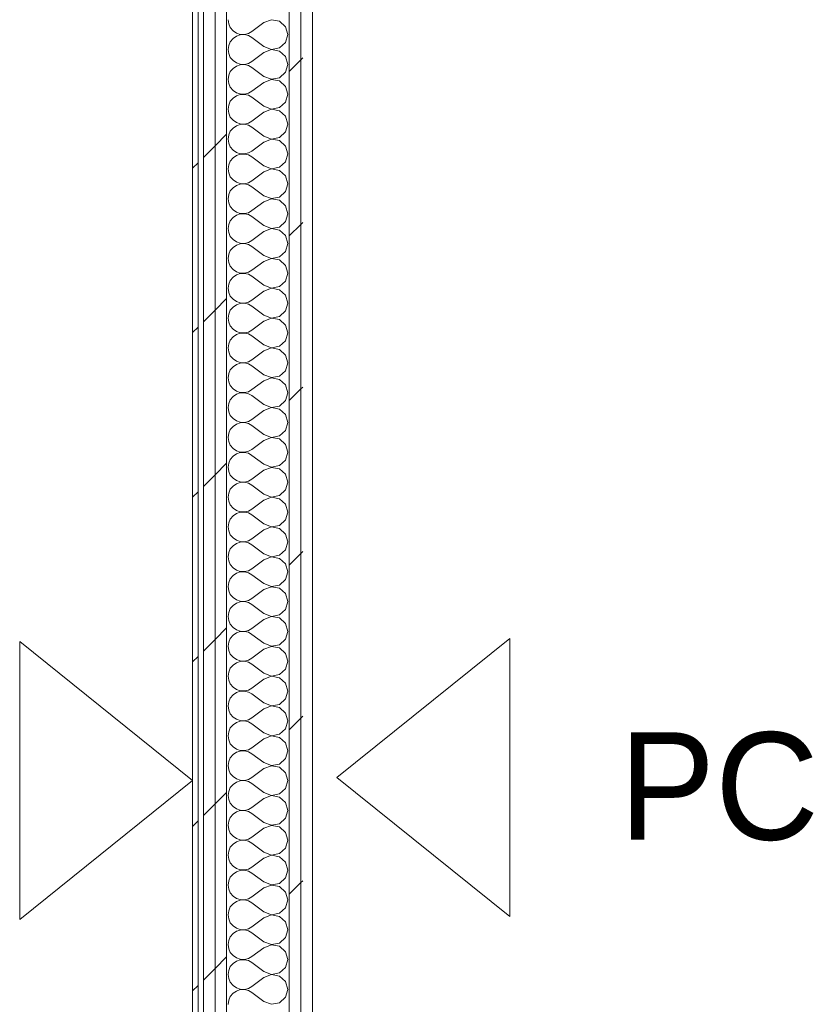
# Model space of a CAD drawing. Header units: millimetres. Extents: x -40968 to 77376, y -17881 to 4746.
# Tile 239 of 256: x -7348 to -6476, y 0 to 1100. Entities that reach past the tile are written whole.
import ezdxf

# ---------------------------------------------------------------- set-up
doc = ezdxf.new("R2010")
doc.units = ezdxf.units.MM
doc.header["$MEASUREMENT"] = 0
doc.linetypes.add('Wipeout_Contour', pattern=[1000, 0, -1000])
doc.layers.add('Nuevo_01_2D_Acabats_Pluma_Nº__20', color=1, linetype='Continuous', lineweight=5)
doc.layers.add('Nuevo_08_E_Envans secs_Pluma_Nº__1', color=7, linetype='Continuous', lineweight=5)
doc.layers.add('Nuevo_08_E_Envans secs', color=7, linetype='Continuous')
for name, color, linetype, lineweight, true_color in [('Nuevo_08_E_Envans secs_Pluma_Nº__102', 7, 'Continuous', 5, 0xcccccc), ('Nuevo_08_E_Envans secs_Pluma_Nº__171', 171, 'Continuous', 13, 0xaaaaff), ('Nuevo_08_E_Envans secs_Pluma_Nº__177', 7, 'Continuous', 15, 0xf7e046)]:
    doc.layers.add(name, color=color, linetype=linetype, lineweight=lineweight, true_color=true_color)
doc.styles.add('Estilo_Generado_1', font='txt')
pattern_1 = [(45, (0, 0), (-183.848, 183.848), [195, -65]), (45, (7e-14, 183.85), (-183.848, 183.848), [195, -65])]

# ---------------------------------------------------------------- blocks, each defined once
blk = doc.blocks.new('*X215')
at = {"layer": 'Nuevo_08_E_Envans secs_Pluma_Nº__102', "color": 254, "linetype": 'Continuous', "lineweight": 5, "true_color": 0xcccccc}
for p, q in [((-7115.4, 1100), (-7114.8, 1095.4)), ((-7114.8, 1095.4), (-7113, 1091.2)), ((-7113, 1091.2), (-7110, 1087.7)), ((-7075.4, 1096.7), (-7088.8, 1086.7)), ((-7066.9, 1099.9), (-7075.4, 1096.7)), ((-7058, 1098.2), (-7066.9, 1099.9)), ((-7051.3, 1092.1), (-7058, 1098.2)), ((-7048.8, 1083.3), (-7051.3, 1092.1)), ((-7110, 1079), (-7113, 1075.4)), ((-7110, 1087.7), (-7106.2, 1085.1)), ((-7106.2, 1081.6), (-7110, 1079)), ((-7106.2, 1085.1), (-7101.9, 1083.6)), ((-7101.9, 1083), (-7106.2, 1081.6)), ((-7101.9, 1083.6), (-7097.3, 1083.4)), ((-7097.3, 1083.3), (-7101.9, 1083)), ((-7097.3, 1083.4), (-7092.8, 1084.4)), ((-7092.8, 1082.2), (-7097.3, 1083.3)), ((-7092.8, 1084.4), (-7088.8, 1086.7)), ((-7088.8, 1080), (-7092.8, 1082.2)), ((-7075.4, 1070), (-7088.8, 1080)), ((-7051.3, 1074.6), (-7048.8, 1083.3)), ((-7114.8, 1071.2), (-7115.4, 1066.7)), ((-7113, 1075.4), (-7114.8, 1071.2)), ((-7075.4, 1070), (-7066.9, 1066.7)), ((-7066.9, 1066.7), (-7058, 1068.4)), ((-7058, 1068.4), (-7051.3, 1074.6)), ((-7115.4, 1066.7), (-7114.8, 1062.1)), ((-7114.8, 1062.1), (-7113, 1057.9)), ((-7113, 1057.9), (-7110, 1054.4)), ((-7075.4, 1063.3), (-7088.8, 1053.3)), ((-7066.9, 1066.6), (-7075.4, 1063.3)), ((-7058, 1064.9), (-7066.9, 1066.6)), ((-7051.3, 1058.8), (-7058, 1064.9)), ((-7048.8, 1050), (-7051.3, 1058.8)), ((-7110, 1045.6), (-7113, 1042.1)), ((-7110, 1054.4), (-7106.2, 1051.8)), ((-7106.2, 1048.2), (-7110, 1045.6)), ((-7106.2, 1051.8), (-7101.9, 1050.3)), ((-7101.9, 1049.7), (-7106.2, 1048.2)), ((-7101.9, 1050.3), (-7097.3, 1050.1)), ((-7097.3, 1049.9), (-7101.9, 1049.7)), ((-7097.3, 1050.1), (-7092.8, 1051.1)), ((-7092.8, 1048.9), (-7097.3, 1049.9)), ((-7092.8, 1051.1), (-7088.8, 1053.3)), ((-7088.8, 1046.7), (-7092.8, 1048.9)), ((-7075.4, 1036.7), (-7088.8, 1046.7)), ((-7051.3, 1041.2), (-7048.8, 1050)), ((-7114.8, 1037.9), (-7115.4, 1033.3)), ((-7113, 1042.1), (-7114.8, 1037.9)), ((-7075.4, 1036.7), (-7066.9, 1033.4)), ((-7066.9, 1033.4), (-7058, 1035.1)), ((-7058, 1035.1), (-7051.3, 1041.2)), ((-7115.4, 1033.3), (-7114.8, 1028.8)), ((-7114.8, 1028.8), (-7113, 1024.6)), ((-7113, 1024.6), (-7110, 1021)), ((-7075.4, 1030), (-7088.8, 1020)), ((-7066.9, 1033.3), (-7075.4, 1030)), ((-7058, 1031.6), (-7066.9, 1033.3)), ((-7051.3, 1025.4), (-7058, 1031.6)), ((-7048.8, 1016.7), (-7051.3, 1025.4)), ((-7110, 1012.3), (-7113, 1008.8)), ((-7110, 1021), (-7106.2, 1018.4)), ((-7106.2, 1014.9), (-7110, 1012.3)), ((-7106.2, 1018.4), (-7101.9, 1017)), ((-7101.9, 1016.4), (-7106.2, 1014.9)), ((-7101.9, 1017), (-7097.3, 1016.7)), ((-7097.3, 1016.6), (-7101.9, 1016.4)), ((-7097.3, 1016.7), (-7092.8, 1017.8)), ((-7092.8, 1015.6), (-7097.3, 1016.6)), ((-7092.8, 1017.8), (-7088.8, 1020)), ((-7088.8, 1013.3), (-7092.8, 1015.6)), ((-7075.4, 1003.3), (-7088.8, 1013.3)), ((-7051.3, 1007.9), (-7048.8, 1016.7)), ((-7114.8, 1004.6), (-7115.4, 1000)), ((-7113, 1008.8), (-7114.8, 1004.6)), ((-7075.4, 1003.3), (-7066.9, 1000.1)), ((-7066.9, 1000.1), (-7058, 1001.8)), ((-7058, 1001.8), (-7051.3, 1007.9)), ((-7115.4, 1000), (-7114.8, 995.4)), ((-7114.8, 995.4), (-7113, 991.2)), ((-7113, 991.2), (-7110, 987.7)), ((-7075.4, 996.7), (-7088.8, 986.7)), ((-7066.9, 999.9), (-7075.4, 996.7)), ((-7058, 998.2), (-7066.9, 999.9)), ((-7051.3, 992.1), (-7058, 998.2)), ((-7048.8, 983.3), (-7051.3, 992.1)), ((-7110, 987.7), (-7106.2, 985.1)), ((-7106.2, 981.6), (-7110, 979)), ((-7106.2, 985.1), (-7101.9, 983.6)), ((-7101.9, 983), (-7106.2, 981.6)), ((-7101.9, 983.6), (-7097.3, 983.4)), ((-7097.3, 983.3), (-7101.9, 983)), ((-7097.3, 983.4), (-7092.8, 984.4)), ((-7092.8, 982.2), (-7097.3, 983.3)), ((-7092.8, 984.4), (-7088.8, 986.7)), ((-7088.8, 980), (-7092.8, 982.2)), ((-7075.4, 970), (-7088.8, 980)), ((-7051.3, 974.6), (-7048.8, 983.3)), ((-7114.8, 971.2), (-7115.4, 966.7)), ((-7113, 975.4), (-7114.8, 971.2)), ((-7110, 979), (-7113, 975.4)), ((-7075.4, 970), (-7066.9, 966.7)), ((-7066.9, 966.7), (-7058, 968.4)), ((-7058, 968.4), (-7051.3, 974.6)), ((-7115.4, 966.7), (-7114.8, 962.1)), ((-7114.8, 962.1), (-7113, 957.9)), ((-7113, 957.9), (-7110, 954.4)), ((-7075.4, 963.3), (-7088.8, 953.3)), ((-7066.9, 966.6), (-7075.4, 963.3)), ((-7058, 964.9), (-7066.9, 966.6)), ((-7051.3, 958.8), (-7058, 964.9)), ((-7048.8, 950), (-7051.3, 958.8)), ((-7110, 954.4), (-7106.2, 951.8)), ((-7106.2, 948.2), (-7110, 945.6)), ((-7106.2, 951.8), (-7101.9, 950.3)), ((-7101.9, 949.7), (-7106.2, 948.2)), ((-7101.9, 950.3), (-7097.3, 950.1)), ((-7097.3, 949.9), (-7101.9, 949.7)), ((-7097.3, 950.1), (-7092.8, 951.1)), ((-7092.8, 948.9), (-7097.3, 949.9)), ((-7092.8, 951.1), (-7088.8, 953.3)), ((-7088.8, 946.7), (-7092.8, 948.9)), ((-7075.4, 936.7), (-7088.8, 946.7)), ((-7051.3, 941.2), (-7048.8, 950)), ((-7114.8, 937.9), (-7115.4, 933.3)), ((-7113, 942.1), (-7114.8, 937.9)), ((-7110, 945.6), (-7113, 942.1)), ((-7075.4, 936.7), (-7066.9, 933.4)), ((-7066.9, 933.4), (-7058, 935.1)), ((-7058, 935.1), (-7051.3, 941.2)), ((-7115.4, 933.3), (-7114.8, 928.8)), ((-7114.8, 928.8), (-7113, 924.6)), ((-7113, 924.6), (-7110, 921)), ((-7075.4, 930), (-7088.8, 920)), ((-7066.9, 933.3), (-7075.4, 930)), ((-7058, 931.6), (-7066.9, 933.3)), ((-7051.3, 925.4), (-7058, 931.6)), ((-7048.8, 916.7), (-7051.3, 925.4)), ((-7110, 921), (-7106.2, 918.4)), ((-7106.2, 914.9), (-7110, 912.3)), ((-7106.2, 918.4), (-7101.9, 917)), ((-7101.9, 916.4), (-7106.2, 914.9)), ((-7101.9, 917), (-7097.3, 916.7)), ((-7097.3, 916.6), (-7101.9, 916.4)), ((-7097.3, 916.7), (-7092.8, 917.8)), ((-7092.8, 915.6), (-7097.3, 916.6)), ((-7092.8, 917.8), (-7088.8, 920)), ((-7088.8, 913.3), (-7092.8, 915.6)), ((-7075.4, 903.3), (-7088.8, 913.3)), ((-7051.3, 907.9), (-7048.8, 916.7)), ((-7114.8, 904.6), (-7115.4, 900)), ((-7113, 908.8), (-7114.8, 904.6)), ((-7110, 912.3), (-7113, 908.8)), ((-7075.4, 903.3), (-7066.9, 900.1)), ((-7058, 901.8), (-7051.3, 907.9)), ((-7115.4, 900), (-7114.8, 895.4)), ((-7114.8, 895.4), (-7113, 891.2)), ((-7113, 891.2), (-7110, 887.7)), ((-7075.4, 896.7), (-7088.8, 886.7)), ((-7066.9, 899.9), (-7075.4, 896.7)), ((-7066.9, 900.1), (-7058, 901.8)), ((-7058, 898.2), (-7066.9, 899.9)), ((-7051.3, 892.1), (-7058, 898.2)), ((-7048.8, 883.3), (-7051.3, 892.1)), ((-7110, 887.7), (-7106.2, 885.1)), ((-7106.2, 881.6), (-7110, 879)), ((-7106.2, 885.1), (-7101.9, 883.6)), ((-7101.9, 883), (-7106.2, 881.6)), ((-7101.9, 883.6), (-7097.3, 883.4)), ((-7097.3, 883.3), (-7101.9, 883)), ((-7097.3, 883.4), (-7092.8, 884.4)), ((-7092.8, 882.2), (-7097.3, 883.3)), ((-7092.8, 884.4), (-7088.8, 886.7)), ((-7088.8, 880), (-7092.8, 882.2)), ((-7075.4, 870), (-7088.8, 880)), ((-7051.3, 874.6), (-7048.8, 883.3)), ((-7114.8, 871.2), (-7115.4, 866.7)), ((-7113, 875.4), (-7114.8, 871.2)), ((-7110, 879), (-7113, 875.4)), ((-7075.4, 870), (-7066.9, 866.7)), ((-7058, 868.4), (-7051.3, 874.6)), ((-7115.4, 866.7), (-7114.8, 862.1)), ((-7114.8, 862.1), (-7113, 857.9)), ((-7075.4, 863.3), (-7088.8, 853.3)), ((-7066.9, 866.6), (-7075.4, 863.3)), ((-7066.9, 866.7), (-7058, 868.4)), ((-7058, 864.9), (-7066.9, 866.6)), ((-7051.3, 858.8), (-7058, 864.9)), ((-7048.8, 850), (-7051.3, 858.8)), ((-7113, 857.9), (-7110, 854.4)), ((-7110, 854.4), (-7106.2, 851.8)), ((-7106.2, 848.2), (-7110, 845.6)), ((-7106.2, 851.8), (-7101.9, 850.3)), ((-7101.9, 849.7), (-7106.2, 848.2)), ((-7101.9, 850.3), (-7097.3, 850.1)), ((-7097.3, 849.9), (-7101.9, 849.7)), ((-7097.3, 850.1), (-7092.8, 851.1)), ((-7092.8, 848.9), (-7097.3, 849.9)), ((-7092.8, 851.1), (-7088.8, 853.3)), ((-7088.8, 846.7), (-7092.8, 848.9)), ((-7051.3, 841.2), (-7048.8, 850)), ((-7114.8, 837.9), (-7115.4, 833.3)), ((-7113, 842.1), (-7114.8, 837.9)), ((-7110, 845.6), (-7113, 842.1)), ((-7075.4, 836.7), (-7088.8, 846.7)), ((-7075.4, 836.7), (-7066.9, 833.4)), ((-7058, 835.1), (-7051.3, 841.2)), ((-7115.4, 833.3), (-7114.8, 828.8)), ((-7114.8, 828.8), (-7113, 824.6)), ((-7075.4, 830), (-7088.8, 820)), ((-7066.9, 833.3), (-7075.4, 830)), ((-7066.9, 833.4), (-7058, 835.1)), ((-7058, 831.6), (-7066.9, 833.3)), ((-7051.3, 825.4), (-7058, 831.6)), ((-7048.8, 816.7), (-7051.3, 825.4)), ((-7113, 824.6), (-7110, 821)), ((-7110, 821), (-7106.2, 818.4)), ((-7106.2, 814.9), (-7110, 812.3)), ((-7106.2, 818.4), (-7101.9, 817)), ((-7101.9, 816.4), (-7106.2, 814.9)), ((-7101.9, 817), (-7097.3, 816.7)), ((-7097.3, 816.6), (-7101.9, 816.4)), ((-7097.3, 816.7), (-7092.8, 817.8)), ((-7092.8, 815.6), (-7097.3, 816.6)), ((-7092.8, 817.8), (-7088.8, 820)), ((-7088.8, 813.3), (-7092.8, 815.6)), ((-7051.3, 807.9), (-7048.8, 816.7)), ((-7114.8, 804.6), (-7115.4, 800)), ((-7113, 808.8), (-7114.8, 804.6)), ((-7110, 812.3), (-7113, 808.8)), ((-7075.4, 803.3), (-7088.8, 813.3)), ((-7075.4, 803.3), (-7066.9, 800.1)), ((-7058, 801.8), (-7051.3, 807.9)), ((-7115.4, 800), (-7114.8, 795.4)), ((-7114.8, 795.4), (-7113, 791.2)), ((-7075.4, 796.7), (-7088.8, 786.7)), ((-7066.9, 799.9), (-7075.4, 796.7)), ((-7066.9, 800.1), (-7058, 801.8)), ((-7058, 798.2), (-7066.9, 799.9)), ((-7051.3, 792.1), (-7058, 798.2)), ((-7048.8, 783.3), (-7051.3, 792.1)), ((-7113, 791.2), (-7110, 787.7)), ((-7110, 787.7), (-7106.2, 785.1)), ((-7106.2, 781.6), (-7110, 779)), ((-7106.2, 785.1), (-7101.9, 783.6)), ((-7101.9, 783), (-7106.2, 781.6)), ((-7101.9, 783.6), (-7097.3, 783.4)), ((-7097.3, 783.3), (-7101.9, 783)), ((-7097.3, 783.4), (-7092.8, 784.4)), ((-7092.8, 782.2), (-7097.3, 783.3)), ((-7092.8, 784.4), (-7088.8, 786.7)), ((-7088.8, 780), (-7092.8, 782.2)), ((-7051.3, 774.6), (-7048.8, 783.3)), ((-7114.8, 771.2), (-7115.4, 766.7)), ((-7113, 775.4), (-7114.8, 771.2)), ((-7110, 779), (-7113, 775.4)), ((-7075.4, 770), (-7088.8, 780)), ((-7075.4, 770), (-7066.9, 766.7)), ((-7058, 768.4), (-7051.3, 774.6)), ((-7115.4, 766.7), (-7114.8, 762.1)), ((-7114.8, 762.1), (-7113, 757.9)), ((-7075.4, 763.3), (-7088.8, 753.3)), ((-7066.9, 766.6), (-7075.4, 763.3)), ((-7066.9, 766.7), (-7058, 768.4)), ((-7058, 764.9), (-7066.9, 766.6)), ((-7051.3, 758.8), (-7058, 764.9)), ((-7113, 757.9), (-7110, 754.4)), ((-7110, 754.4), (-7106.2, 751.8)), ((-7106.2, 748.2), (-7110, 745.6)), ((-7106.2, 751.8), (-7101.9, 750.3)), ((-7101.9, 749.7), (-7106.2, 748.2)), ((-7101.9, 750.3), (-7097.3, 750.1)), ((-7097.3, 749.9), (-7101.9, 749.7)), ((-7097.3, 750.1), (-7092.8, 751.1)), ((-7092.8, 748.9), (-7097.3, 749.9)), ((-7092.8, 751.1), (-7088.8, 753.3)), ((-7088.8, 746.7), (-7092.8, 748.9)), ((-7048.8, 750), (-7051.3, 758.8)), ((-7051.3, 741.2), (-7048.8, 750)), ((-7114.8, 737.9), (-7115.4, 733.3)), ((-7113, 742.1), (-7114.8, 737.9)), ((-7110, 745.6), (-7113, 742.1)), ((-7075.4, 736.7), (-7088.8, 746.7)), ((-7058, 735.1), (-7051.3, 741.2)), ((-7115.4, 733.3), (-7114.8, 728.8)), ((-7114.8, 728.8), (-7113, 724.6)), ((-7075.4, 730), (-7088.8, 720)), ((-7075.4, 736.7), (-7066.9, 733.4)), ((-7066.9, 733.3), (-7075.4, 730)), ((-7066.9, 733.4), (-7058, 735.1)), ((-7058, 731.6), (-7066.9, 733.3)), ((-7051.3, 725.4), (-7058, 731.6)), ((-7113, 724.6), (-7110, 721)), ((-7110, 721), (-7106.2, 718.4)), ((-7106.2, 718.4), (-7101.9, 717)), ((-7101.9, 716.4), (-7106.2, 714.9)), ((-7101.9, 717), (-7097.3, 716.7)), ((-7097.3, 716.6), (-7101.9, 716.4)), ((-7097.3, 716.7), (-7092.8, 717.8)), ((-7092.8, 715.6), (-7097.3, 716.6)), ((-7092.8, 717.8), (-7088.8, 720)), ((-7088.8, 713.3), (-7092.8, 715.6)), ((-7048.8, 716.7), (-7051.3, 725.4)), ((-7051.3, 707.9), (-7048.8, 716.7)), ((-7114.8, 704.6), (-7115.4, 700)), ((-7113, 708.8), (-7114.8, 704.6)), ((-7110, 712.3), (-7113, 708.8)), ((-7106.2, 714.9), (-7110, 712.3)), ((-7075.4, 703.3), (-7088.8, 713.3)), ((-7058, 701.8), (-7051.3, 707.9)), ((-7115.4, 700), (-7114.8, 695.4)), ((-7114.8, 695.4), (-7113, 691.2)), ((-7075.4, 696.7), (-7088.8, 686.7)), ((-7075.4, 703.3), (-7066.9, 700.1)), ((-7066.9, 699.9), (-7075.4, 696.7)), ((-7066.9, 700.1), (-7058, 701.8)), ((-7058, 698.2), (-7066.9, 699.9)), ((-7051.3, 692.1), (-7058, 698.2)), ((-7113, 691.2), (-7110, 687.7)), ((-7110, 687.7), (-7106.2, 685.1)), ((-7106.2, 685.1), (-7101.9, 683.6)), ((-7101.9, 683), (-7106.2, 681.6)), ((-7101.9, 683.6), (-7097.3, 683.4)), ((-7097.3, 683.3), (-7101.9, 683)), ((-7097.3, 683.4), (-7092.8, 684.4)), ((-7092.8, 682.2), (-7097.3, 683.3)), ((-7092.8, 684.4), (-7088.8, 686.7)), ((-7088.8, 680), (-7092.8, 682.2)), ((-7048.8, 683.3), (-7051.3, 692.1)), ((-7051.3, 674.6), (-7048.8, 683.3)), ((-7114.8, 671.2), (-7115.4, 666.7)), ((-7113, 675.4), (-7114.8, 671.2)), ((-7110, 679), (-7113, 675.4)), ((-7106.2, 681.6), (-7110, 679)), ((-7075.4, 670), (-7088.8, 680)), ((-7058, 668.4), (-7051.3, 674.6)), ((-7115.4, 666.7), (-7114.8, 662.1)), ((-7114.8, 662.1), (-7113, 657.9)), ((-7075.4, 663.3), (-7088.8, 653.3)), ((-7075.4, 670), (-7066.9, 666.7)), ((-7066.9, 666.6), (-7075.4, 663.3)), ((-7066.9, 666.7), (-7058, 668.4)), ((-7058, 664.9), (-7066.9, 666.6)), ((-7051.3, 658.8), (-7058, 664.9)), ((-7113, 657.9), (-7110, 654.4)), ((-7110, 654.4), (-7106.2, 651.8)), ((-7106.2, 651.8), (-7101.9, 650.3)), ((-7101.9, 649.7), (-7106.2, 648.2)), ((-7101.9, 650.3), (-7097.3, 650.1)), ((-7097.3, 649.9), (-7101.9, 649.7)), ((-7097.3, 650.1), (-7092.8, 651.1)), ((-7092.8, 648.9), (-7097.3, 649.9)), ((-7092.8, 651.1), (-7088.8, 653.3)), ((-7048.8, 650), (-7051.3, 658.8)), ((-7051.3, 641.2), (-7048.8, 650)), ((-7113, 642.1), (-7114.8, 637.9)), ((-7110, 645.6), (-7113, 642.1)), ((-7106.2, 648.2), (-7110, 645.6)), ((-7088.8, 646.7), (-7092.8, 648.9)), ((-7075.4, 636.7), (-7088.8, 646.7)), ((-7058, 635.1), (-7051.3, 641.2)), ((-7114.8, 637.9), (-7115.4, 633.3)), ((-7115.4, 633.3), (-7114.8, 628.8)), ((-7114.8, 628.8), (-7113, 624.6)), ((-7075.4, 630), (-7088.8, 620)), ((-7075.4, 636.7), (-7066.9, 633.4)), ((-7066.9, 633.3), (-7075.4, 630)), ((-7066.9, 633.4), (-7058, 635.1)), ((-7058, 631.6), (-7066.9, 633.3)), ((-7051.3, 625.4), (-7058, 631.6)), ((-7113, 624.6), (-7110, 621)), ((-7110, 621), (-7106.2, 618.4)), ((-7106.2, 618.4), (-7101.9, 617)), ((-7101.9, 616.4), (-7106.2, 614.9)), ((-7101.9, 617), (-7097.3, 616.7)), ((-7097.3, 616.6), (-7101.9, 616.4)), ((-7097.3, 616.7), (-7092.8, 617.8)), ((-7092.8, 615.6), (-7097.3, 616.6)), ((-7092.8, 617.8), (-7088.8, 620)), ((-7048.8, 616.7), (-7051.3, 625.4)), ((-7051.3, 607.9), (-7048.8, 616.7)), ((-7113, 608.8), (-7114.8, 604.6)), ((-7110, 612.3), (-7113, 608.8)), ((-7106.2, 614.9), (-7110, 612.3)), ((-7088.8, 613.3), (-7092.8, 615.6)), ((-7075.4, 603.3), (-7088.8, 613.3)), ((-7058, 601.8), (-7051.3, 607.9)), ((-7114.8, 604.6), (-7115.4, 600)), ((-7115.4, 600), (-7114.8, 595.4)), ((-7114.8, 595.4), (-7113, 591.2)), ((-7075.4, 596.7), (-7088.8, 586.7)), ((-7075.4, 603.3), (-7066.9, 600.1)), ((-7066.9, 599.9), (-7075.4, 596.7)), ((-7066.9, 600.1), (-7058, 601.8)), ((-7058, 598.2), (-7066.9, 599.9)), ((-7051.3, 592.1), (-7058, 598.2)), ((-7113, 591.2), (-7110, 587.7)), ((-7110, 587.7), (-7106.2, 585.1)), ((-7106.2, 585.1), (-7101.9, 583.6)), ((-7101.9, 583), (-7106.2, 581.6)), ((-7101.9, 583.6), (-7097.3, 583.4)), ((-7097.3, 583.3), (-7101.9, 583)), ((-7097.3, 583.4), (-7092.8, 584.4)), ((-7092.8, 582.2), (-7097.3, 583.3)), ((-7092.8, 584.4), (-7088.8, 586.7)), ((-7048.8, 583.3), (-7051.3, 592.1)), ((-7051.3, 574.6), (-7048.8, 583.3)), ((-7113, 575.4), (-7114.8, 571.2)), ((-7110, 579), (-7113, 575.4)), ((-7106.2, 581.6), (-7110, 579)), ((-7088.8, 580), (-7092.8, 582.2)), ((-7075.4, 570), (-7088.8, 580)), ((-7058, 568.4), (-7051.3, 574.6)), ((-7114.8, 571.2), (-7115.4, 566.7)), ((-7115.4, 566.7), (-7114.8, 562.1)), ((-7114.8, 562.1), (-7113, 557.9)), ((-7075.4, 563.3), (-7088.8, 553.3)), ((-7075.4, 570), (-7066.9, 566.7)), ((-7066.9, 566.6), (-7075.4, 563.3)), ((-7066.9, 566.7), (-7058, 568.4)), ((-7058, 564.9), (-7066.9, 566.6)), ((-7051.3, 558.8), (-7058, 564.9)), ((-7113, 557.9), (-7110, 554.4)), ((-7110, 554.4), (-7106.2, 551.8)), ((-7106.2, 551.8), (-7101.9, 550.3)), ((-7101.9, 550.3), (-7097.3, 550.1)), ((-7097.3, 550.1), (-7092.8, 551.1)), ((-7092.8, 551.1), (-7088.8, 553.3)), ((-7048.8, 550), (-7051.3, 558.8)), ((-7051.3, 541.2), (-7048.8, 550)), ((-7113, 542.1), (-7114.8, 537.9)), ((-7110, 545.6), (-7113, 542.1)), ((-7106.2, 548.2), (-7110, 545.6)), ((-7101.9, 549.7), (-7106.2, 548.2)), ((-7097.3, 549.9), (-7101.9, 549.7)), ((-7092.8, 548.9), (-7097.3, 549.9)), ((-7088.8, 546.7), (-7092.8, 548.9)), ((-7075.4, 536.7), (-7088.8, 546.7)), ((-7058, 535.1), (-7051.3, 541.2)), ((-7114.8, 537.9), (-7115.4, 533.3)), ((-7115.4, 533.3), (-7114.8, 528.8)), ((-7114.8, 528.8), (-7113, 524.6)), ((-7075.4, 530), (-7088.8, 520)), ((-7075.4, 536.7), (-7066.9, 533.4)), ((-7066.9, 533.3), (-7075.4, 530)), ((-7066.9, 533.4), (-7058, 535.1)), ((-7058, 531.6), (-7066.9, 533.3)), ((-7051.3, 525.4), (-7058, 531.6)), ((-7113, 524.6), (-7110, 521)), ((-7110, 521), (-7106.2, 518.4)), ((-7106.2, 518.4), (-7101.9, 517)), ((-7097.3, 516.7), (-7092.8, 517.8)), ((-7092.8, 517.8), (-7088.8, 520)), ((-7048.8, 516.7), (-7051.3, 525.4)), ((-7113, 508.8), (-7114.8, 504.6)), ((-7110, 512.3), (-7113, 508.8)), ((-7106.2, 514.9), (-7110, 512.3)), ((-7101.9, 516.4), (-7106.2, 514.9)), ((-7101.9, 517), (-7097.3, 516.7)), ((-7097.3, 516.6), (-7101.9, 516.4)), ((-7092.8, 515.6), (-7097.3, 516.6)), ((-7088.8, 513.3), (-7092.8, 515.6)), ((-7075.4, 503.3), (-7088.8, 513.3)), ((-7058, 501.8), (-7051.3, 507.9)), ((-7051.3, 507.9), (-7048.8, 516.7)), ((-7114.8, 504.6), (-7115.4, 500)), ((-7115.4, 500), (-7114.8, 495.4)), ((-7114.8, 495.4), (-7113, 491.2)), ((-7075.4, 496.7), (-7088.8, 486.7)), ((-7075.4, 503.3), (-7066.9, 500.1)), ((-7066.9, 499.9), (-7075.4, 496.7)), ((-7066.9, 500.1), (-7058, 501.8)), ((-7058, 498.2), (-7066.9, 499.9)), ((-7051.3, 492.1), (-7058, 498.2)), ((-7113, 491.2), (-7110, 487.7)), ((-7110, 487.7), (-7106.2, 485.1)), ((-7106.2, 485.1), (-7101.9, 483.6)), ((-7097.3, 483.4), (-7092.8, 484.4)), ((-7092.8, 484.4), (-7088.8, 486.7)), ((-7048.8, 483.3), (-7051.3, 492.1)), ((-7113, 475.4), (-7114.8, 471.2)), ((-7110, 479), (-7113, 475.4)), ((-7106.2, 481.6), (-7110, 479)), ((-7101.9, 483), (-7106.2, 481.6)), ((-7101.9, 483.6), (-7097.3, 483.4)), ((-7097.3, 483.3), (-7101.9, 483)), ((-7092.8, 482.2), (-7097.3, 483.3)), ((-7088.8, 480), (-7092.8, 482.2)), ((-7075.4, 470), (-7088.8, 480)), ((-7058, 468.4), (-7051.3, 474.6)), ((-7051.3, 474.6), (-7048.8, 483.3)), ((-7114.8, 471.2), (-7115.4, 466.7)), ((-7115.4, 466.7), (-7114.8, 462.1)), ((-7114.8, 462.1), (-7113, 457.9)), ((-7075.4, 463.3), (-7088.8, 453.3)), ((-7075.4, 470), (-7066.9, 466.7)), ((-7066.9, 466.6), (-7075.4, 463.3)), ((-7066.9, 466.7), (-7058, 468.4)), ((-7058, 464.9), (-7066.9, 466.6)), ((-7051.3, 458.8), (-7058, 464.9)), ((-7113, 457.9), (-7110, 454.4)), ((-7110, 454.4), (-7106.2, 451.8)), ((-7106.2, 451.8), (-7101.9, 450.3)), ((-7097.3, 450.1), (-7092.8, 451.1)), ((-7092.8, 451.1), (-7088.8, 453.3)), ((-7048.8, 450), (-7051.3, 458.8)), ((-7113, 442.1), (-7114.8, 437.9)), ((-7110, 445.6), (-7113, 442.1)), ((-7106.2, 448.2), (-7110, 445.6)), ((-7101.9, 449.7), (-7106.2, 448.2)), ((-7101.9, 450.3), (-7097.3, 450.1)), ((-7097.3, 449.9), (-7101.9, 449.7)), ((-7092.8, 448.9), (-7097.3, 449.9)), ((-7088.8, 446.7), (-7092.8, 448.9)), ((-7075.4, 436.7), (-7088.8, 446.7)), ((-7058, 435.1), (-7051.3, 441.2)), ((-7051.3, 441.2), (-7048.8, 450)), ((-7114.8, 437.9), (-7115.4, 433.3)), ((-7115.4, 433.3), (-7114.8, 428.8)), ((-7075.4, 430), (-7088.8, 420)), ((-7075.4, 436.7), (-7066.9, 433.4)), ((-7066.9, 433.3), (-7075.4, 430)), ((-7066.9, 433.4), (-7058, 435.1)), ((-7058, 431.6), (-7066.9, 433.3)), ((-7051.3, 425.4), (-7058, 431.6)), ((-7114.8, 428.8), (-7113, 424.6)), ((-7113, 424.6), (-7110, 421)), ((-7110, 421), (-7106.2, 418.4)), ((-7106.2, 418.4), (-7101.9, 417)), ((-7092.8, 417.8), (-7088.8, 420)), ((-7048.8, 416.7), (-7051.3, 425.4)), ((-7113, 408.8), (-7114.8, 404.6)), ((-7110, 412.3), (-7113, 408.8)), ((-7106.2, 414.9), (-7110, 412.3)), ((-7101.9, 416.4), (-7106.2, 414.9)), ((-7101.9, 417), (-7097.3, 416.7)), ((-7097.3, 416.6), (-7101.9, 416.4)), ((-7097.3, 416.7), (-7092.8, 417.8)), ((-7092.8, 415.6), (-7097.3, 416.6)), ((-7088.8, 413.3), (-7092.8, 415.6)), ((-7075.4, 403.3), (-7088.8, 413.3)), ((-7058, 401.8), (-7051.3, 407.9)), ((-7051.3, 407.9), (-7048.8, 416.7)), ((-7114.8, 404.6), (-7115.4, 400)), ((-7115.4, 400), (-7114.8, 395.4)), ((-7075.4, 396.7), (-7088.8, 386.7)), ((-7075.4, 403.3), (-7066.9, 400.1)), ((-7066.9, 399.9), (-7075.4, 396.7)), ((-7066.9, 400.1), (-7058, 401.8)), ((-7058, 398.2), (-7066.9, 399.9)), ((-7051.3, 392.1), (-7058, 398.2)), ((-7114.8, 395.4), (-7113, 391.2)), ((-7113, 391.2), (-7110, 387.7)), ((-7110, 387.7), (-7106.2, 385.1)), ((-7106.2, 385.1), (-7101.9, 383.6)), ((-7092.8, 384.4), (-7088.8, 386.7)), ((-7048.8, 383.3), (-7051.3, 392.1)), ((-7113, 375.4), (-7114.8, 371.2)), ((-7110, 379), (-7113, 375.4)), ((-7106.2, 381.6), (-7110, 379)), ((-7101.9, 383), (-7106.2, 381.6)), ((-7101.9, 383.6), (-7097.3, 383.4)), ((-7097.3, 383.3), (-7101.9, 383)), ((-7097.3, 383.4), (-7092.8, 384.4)), ((-7092.8, 382.2), (-7097.3, 383.3)), ((-7088.8, 380), (-7092.8, 382.2)), ((-7075.4, 370), (-7088.8, 380)), ((-7058, 368.4), (-7051.3, 374.6)), ((-7051.3, 374.6), (-7048.8, 383.3)), ((-7114.8, 371.2), (-7115.4, 366.7)), ((-7115.4, 366.7), (-7114.8, 362.1)), ((-7075.4, 363.3), (-7088.8, 353.3)), ((-7075.4, 370), (-7066.9, 366.7)), ((-7066.9, 366.6), (-7075.4, 363.3)), ((-7066.9, 366.7), (-7058, 368.4)), ((-7058, 364.9), (-7066.9, 366.6)), ((-7051.3, 358.8), (-7058, 364.9)), ((-7114.8, 362.1), (-7113, 357.9)), ((-7113, 357.9), (-7110, 354.4)), ((-7110, 354.4), (-7106.2, 351.8)), ((-7092.8, 351.1), (-7088.8, 353.3)), ((-7048.8, 350), (-7051.3, 358.8)), ((-7113, 342.1), (-7114.8, 337.9)), ((-7110, 345.6), (-7113, 342.1)), ((-7106.2, 348.2), (-7110, 345.6)), ((-7106.2, 351.8), (-7101.9, 350.3)), ((-7101.9, 349.7), (-7106.2, 348.2)), ((-7101.9, 350.3), (-7097.3, 350.1)), ((-7097.3, 349.9), (-7101.9, 349.7)), ((-7097.3, 350.1), (-7092.8, 351.1)), ((-7092.8, 348.9), (-7097.3, 349.9)), ((-7088.8, 346.7), (-7092.8, 348.9)), ((-7075.4, 336.7), (-7088.8, 346.7)), ((-7058, 335.1), (-7051.3, 341.2)), ((-7051.3, 341.2), (-7048.8, 350)), ((-7114.8, 337.9), (-7115.4, 333.3)), ((-7115.4, 333.3), (-7114.8, 328.8)), ((-7075.4, 330), (-7088.8, 320)), ((-7075.4, 336.7), (-7066.9, 333.4)), ((-7066.9, 333.3), (-7075.4, 330)), ((-7066.9, 333.4), (-7058, 335.1)), ((-7058, 331.6), (-7066.9, 333.3)), ((-7051.3, 325.4), (-7058, 331.6)), ((-7114.8, 328.8), (-7113, 324.6)), ((-7113, 324.6), (-7110, 321)), ((-7110, 321), (-7106.2, 318.4)), ((-7092.8, 317.8), (-7088.8, 320)), ((-7048.8, 316.7), (-7051.3, 325.4)), ((-7113, 308.8), (-7114.8, 304.6)), ((-7110, 312.3), (-7113, 308.8)), ((-7106.2, 314.9), (-7110, 312.3)), ((-7106.2, 318.4), (-7101.9, 317)), ((-7101.9, 316.4), (-7106.2, 314.9)), ((-7101.9, 317), (-7097.3, 316.7)), ((-7097.3, 316.6), (-7101.9, 316.4)), ((-7097.3, 316.7), (-7092.8, 317.8)), ((-7092.8, 315.6), (-7097.3, 316.6)), ((-7088.8, 313.3), (-7092.8, 315.6)), ((-7075.4, 303.3), (-7088.8, 313.3)), ((-7051.3, 307.9), (-7048.8, 316.7)), ((-7114.8, 304.6), (-7115.4, 300)), ((-7115.4, 300), (-7114.8, 295.4)), ((-7075.4, 303.3), (-7066.9, 300.1)), ((-7066.9, 299.9), (-7075.4, 296.7)), ((-7066.9, 300.1), (-7058, 301.8)), ((-7058, 298.2), (-7066.9, 299.9)), ((-7058, 301.8), (-7051.3, 307.9)), ((-7051.3, 292.1), (-7058, 298.2)), ((-7114.8, 295.4), (-7113, 291.2)), ((-7113, 291.2), (-7110, 287.7)), ((-7110, 287.7), (-7106.2, 285.1)), ((-7092.8, 284.4), (-7088.8, 286.7)), ((-7075.4, 296.7), (-7088.8, 286.7)), ((-7048.8, 283.3), (-7051.3, 292.1)), ((-7113, 275.4), (-7114.8, 271.2)), ((-7110, 279), (-7113, 275.4)), ((-7106.2, 281.6), (-7110, 279)), ((-7106.2, 285.1), (-7101.9, 283.6)), ((-7101.9, 283), (-7106.2, 281.6)), ((-7101.9, 283.6), (-7097.3, 283.4)), ((-7097.3, 283.3), (-7101.9, 283)), ((-7097.3, 283.4), (-7092.8, 284.4)), ((-7092.8, 282.2), (-7097.3, 283.3)), ((-7088.8, 280), (-7092.8, 282.2)), ((-7075.4, 270), (-7088.8, 280)), ((-7051.3, 274.6), (-7048.8, 283.3)), ((-7114.8, 271.2), (-7115.4, 266.7)), ((-7115.4, 266.7), (-7114.8, 262.1)), ((-7075.4, 270), (-7066.9, 266.7)), ((-7066.9, 266.6), (-7075.4, 263.3)), ((-7066.9, 266.7), (-7058, 268.4)), ((-7058, 264.9), (-7066.9, 266.6)), ((-7058, 268.4), (-7051.3, 274.6)), ((-7051.3, 258.8), (-7058, 264.9)), ((-7114.8, 262.1), (-7113, 257.9)), ((-7113, 257.9), (-7110, 254.4)), ((-7110, 254.4), (-7106.2, 251.8)), ((-7092.8, 251.1), (-7088.8, 253.3)), ((-7075.4, 263.3), (-7088.8, 253.3)), ((-7048.8, 250), (-7051.3, 258.8)), ((-7113, 242.1), (-7114.8, 237.9)), ((-7110, 245.6), (-7113, 242.1)), ((-7106.2, 248.2), (-7110, 245.6)), ((-7106.2, 251.8), (-7101.9, 250.3)), ((-7101.9, 249.7), (-7106.2, 248.2)), ((-7101.9, 250.3), (-7097.3, 250.1)), ((-7097.3, 249.9), (-7101.9, 249.7)), ((-7097.3, 250.1), (-7092.8, 251.1)), ((-7092.8, 248.9), (-7097.3, 249.9)), ((-7088.8, 246.7), (-7092.8, 248.9)), ((-7075.4, 236.7), (-7088.8, 246.7)), ((-7051.3, 241.2), (-7048.8, 250)), ((-7114.8, 237.9), (-7115.4, 233.3)), ((-7115.4, 233.3), (-7114.8, 228.8)), ((-7075.4, 236.7), (-7066.9, 233.4)), ((-7066.9, 233.3), (-7075.4, 230)), ((-7066.9, 233.4), (-7058, 235.1)), ((-7058, 231.6), (-7066.9, 233.3)), ((-7058, 235.1), (-7051.3, 241.2)), ((-7051.3, 225.4), (-7058, 231.6)), ((-7114.8, 228.8), (-7113, 224.6)), ((-7113, 224.6), (-7110, 221)), ((-7110, 221), (-7106.2, 218.4)), ((-7092.8, 217.8), (-7088.8, 220)), ((-7075.4, 230), (-7088.8, 220)), ((-7048.8, 216.7), (-7051.3, 225.4)), ((-7110, 212.3), (-7113, 208.8)), ((-7106.2, 214.9), (-7110, 212.3)), ((-7106.2, 218.4), (-7101.9, 217)), ((-7101.9, 216.4), (-7106.2, 214.9)), ((-7101.9, 217), (-7097.3, 216.7)), ((-7097.3, 216.6), (-7101.9, 216.4)), ((-7097.3, 216.7), (-7092.8, 217.8)), ((-7092.8, 215.6), (-7097.3, 216.6)), ((-7088.8, 213.3), (-7092.8, 215.6)), ((-7075.4, 203.3), (-7088.8, 213.3)), ((-7051.3, 207.9), (-7048.8, 216.7)), ((-7114.8, 204.6), (-7115.4, 200)), ((-7115.4, 200), (-7114.8, 195.4)), ((-7113, 208.8), (-7114.8, 204.6)), ((-7075.4, 203.3), (-7066.9, 200.1)), ((-7066.9, 199.9), (-7075.4, 196.7)), ((-7066.9, 200.1), (-7058, 201.8)), ((-7058, 198.2), (-7066.9, 199.9)), ((-7058, 201.8), (-7051.3, 207.9)), ((-7051.3, 192.1), (-7058, 198.2)), ((-7114.8, 195.4), (-7113, 191.2)), ((-7113, 191.2), (-7110, 187.7)), ((-7110, 187.7), (-7106.2, 185.1)), ((-7075.4, 196.7), (-7088.8, 186.7)), ((-7048.8, 183.3), (-7051.3, 192.1)), ((-7110, 179), (-7113, 175.4)), ((-7106.2, 181.6), (-7110, 179)), ((-7106.2, 185.1), (-7101.9, 183.6)), ((-7101.9, 183), (-7106.2, 181.6)), ((-7101.9, 183.6), (-7097.3, 183.4)), ((-7097.3, 183.3), (-7101.9, 183)), ((-7097.3, 183.4), (-7092.8, 184.4)), ((-7092.8, 182.2), (-7097.3, 183.3)), ((-7092.8, 184.4), (-7088.8, 186.7)), ((-7088.8, 180), (-7092.8, 182.2)), ((-7075.4, 170), (-7088.8, 180)), ((-7051.3, 174.6), (-7048.8, 183.3)), ((-7114.8, 171.2), (-7115.4, 166.7)), ((-7115.4, 166.7), (-7114.8, 162.1)), ((-7113, 175.4), (-7114.8, 171.2)), ((-7075.4, 170), (-7066.9, 166.7)), ((-7066.9, 166.6), (-7075.4, 163.3)), ((-7066.9, 166.7), (-7058, 168.4)), ((-7058, 164.9), (-7066.9, 166.6)), ((-7058, 168.4), (-7051.3, 174.6)), ((-7114.8, 162.1), (-7113, 157.9)), ((-7113, 157.9), (-7110, 154.4)), ((-7110, 154.4), (-7106.2, 151.8)), ((-7075.4, 163.3), (-7088.8, 153.3)), ((-7051.3, 158.8), (-7058, 164.9)), ((-7048.8, 150), (-7051.3, 158.8)), ((-7110, 145.6), (-7113, 142.1)), ((-7106.2, 148.2), (-7110, 145.6)), ((-7106.2, 151.8), (-7101.9, 150.3)), ((-7101.9, 149.7), (-7106.2, 148.2)), ((-7101.9, 150.3), (-7097.3, 150.1)), ((-7097.3, 149.9), (-7101.9, 149.7)), ((-7097.3, 150.1), (-7092.8, 151.1)), ((-7092.8, 148.9), (-7097.3, 149.9)), ((-7092.8, 151.1), (-7088.8, 153.3)), ((-7088.8, 146.7), (-7092.8, 148.9)), ((-7075.4, 136.7), (-7088.8, 146.7)), ((-7051.3, 141.2), (-7048.8, 150)), ((-7114.8, 137.9), (-7115.4, 133.3)), ((-7115.4, 133.3), (-7114.8, 128.8)), ((-7113, 142.1), (-7114.8, 137.9)), ((-7075.4, 136.7), (-7066.9, 133.4)), ((-7066.9, 133.3), (-7075.4, 130)), ((-7066.9, 133.4), (-7058, 135.1)), ((-7058, 131.6), (-7066.9, 133.3)), ((-7058, 135.1), (-7051.3, 141.2)), ((-7114.8, 128.8), (-7113, 124.6)), ((-7113, 124.6), (-7110, 121)), ((-7110, 121), (-7106.2, 118.4)), ((-7075.4, 130), (-7088.8, 120)), ((-7051.3, 125.4), (-7058, 131.6)), ((-7048.8, 116.7), (-7051.3, 125.4)), ((-7110, 112.3), (-7113, 108.8)), ((-7106.2, 114.9), (-7110, 112.3)), ((-7106.2, 118.4), (-7101.9, 117)), ((-7101.9, 116.4), (-7106.2, 114.9)), ((-7101.9, 117), (-7097.3, 116.7)), ((-7097.3, 116.6), (-7101.9, 116.4)), ((-7097.3, 116.7), (-7092.8, 117.8)), ((-7092.8, 115.6), (-7097.3, 116.6)), ((-7092.8, 117.8), (-7088.8, 120)), ((-7088.8, 113.3), (-7092.8, 115.6)), ((-7075.4, 103.3), (-7088.8, 113.3)), ((-7051.3, 107.9), (-7048.8, 116.7)), ((-7114.8, 104.6), (-7115.4, 100)), ((-7115.4, 100), (-7114.8, 95.4)), ((-7113, 108.8), (-7114.8, 104.6)), ((-7075.4, 103.3), (-7066.9, 100.1)), ((-7066.9, 99.9), (-7075.4, 96.7)), ((-7066.9, 100.1), (-7058, 101.8)), ((-7058, 98.2), (-7066.9, 99.9)), ((-7058, 101.8), (-7051.3, 107.9)), ((-7114.8, 95.4), (-7113, 91.2)), ((-7113, 91.2), (-7110, 87.7)), ((-7075.4, 96.7), (-7088.8, 86.7)), ((-7051.3, 92.1), (-7058, 98.2)), ((-7048.8, 83.3), (-7051.3, 92.1)), ((-7110, 79), (-7113, 75.4)), ((-7110, 87.7), (-7106.2, 85.1)), ((-7106.2, 81.6), (-7110, 79)), ((-7106.2, 85.1), (-7101.9, 83.6)), ((-7101.9, 83), (-7106.2, 81.6)), ((-7101.9, 83.6), (-7097.3, 83.4)), ((-7097.3, 83.3), (-7101.9, 83)), ((-7097.3, 83.4), (-7092.8, 84.4)), ((-7092.8, 82.2), (-7097.3, 83.3)), ((-7092.8, 84.4), (-7088.8, 86.7)), ((-7088.8, 80), (-7092.8, 82.2)), ((-7075.4, 70), (-7088.8, 80)), ((-7051.3, 74.6), (-7048.8, 83.3)), ((-7114.8, 71.2), (-7115.4, 66.7)), ((-7115.4, 66.7), (-7114.8, 62.1)), ((-7113, 75.4), (-7114.8, 71.2)), ((-7075.4, 70), (-7066.9, 66.7)), ((-7066.9, 66.6), (-7075.4, 63.3)), ((-7066.9, 66.7), (-7058, 68.4)), ((-7058, 64.9), (-7066.9, 66.6)), ((-7058, 68.4), (-7051.3, 74.6)), ((-7114.8, 62.1), (-7113, 57.9)), ((-7113, 57.9), (-7110, 54.4)), ((-7075.4, 63.3), (-7088.8, 53.3)), ((-7051.3, 58.8), (-7058, 64.9)), ((-7048.8, 50), (-7051.3, 58.8)), ((-7110, 45.6), (-7113, 42.1)), ((-7110, 54.4), (-7106.2, 51.8)), ((-7106.2, 48.2), (-7110, 45.6)), ((-7106.2, 51.8), (-7101.9, 50.3)), ((-7101.9, 49.7), (-7106.2, 48.2)), ((-7101.9, 50.3), (-7097.3, 50.1)), ((-7097.3, 49.9), (-7101.9, 49.7)), ((-7097.3, 50.1), (-7092.8, 51.1)), ((-7092.8, 48.9), (-7097.3, 49.9)), ((-7092.8, 51.1), (-7088.8, 53.3)), ((-7088.8, 46.7), (-7092.8, 48.9)), ((-7075.4, 36.7), (-7088.8, 46.7)), ((-7051.3, 41.2), (-7048.8, 50)), ((-7114.8, 37.9), (-7115.4, 33.3)), ((-7115.4, 33.3), (-7114.8, 28.8)), ((-7113, 42.1), (-7114.8, 37.9)), ((-7075.4, 36.7), (-7066.9, 33.4)), ((-7066.9, 33.3), (-7075.4, 30)), ((-7066.9, 33.4), (-7058, 35.1)), ((-7058, 31.6), (-7066.9, 33.3)), ((-7058, 35.1), (-7051.3, 41.2)), ((-7114.8, 28.8), (-7113, 24.6)), ((-7113, 24.6), (-7110, 21)), ((-7075.4, 30), (-7088.8, 20)), ((-7051.3, 25.4), (-7058, 31.6)), ((-7048.8, 16.7), (-7051.3, 25.4)), ((-7110, 12.3), (-7113, 8.8)), ((-7110, 21), (-7106.2, 18.4)), ((-7106.2, 14.9), (-7110, 12.3)), ((-7106.2, 18.4), (-7101.9, 17)), ((-7101.9, 16.4), (-7106.2, 14.9)), ((-7101.9, 17), (-7097.3, 16.7)), ((-7097.3, 16.6), (-7101.9, 16.4)), ((-7097.3, 16.7), (-7092.8, 17.8)), ((-7092.8, 15.6), (-7097.3, 16.6)), ((-7092.8, 17.8), (-7088.8, 20)), ((-7088.8, 13.3), (-7092.8, 15.6)), ((-7075.4, 3.3), (-7088.8, 13.3)), ((-7051.3, 7.9), (-7048.8, 16.7)), ((-7114.8, 4.6), (-7115.4, 0)), ((-7113, 8.8), (-7114.8, 4.6)), ((-7075.4, 3.3), (-7066.9, 0.1)), ((-7066.9, 0.1), (-7058, 1.8)), ((-7058, 1.8), (-7051.3, 7.9))]:
    blk.add_line(p, q, dxfattribs=at)
blk = doc.blocks.new('Muro_87_5', base_point=(-7021.1, 1963.6))
at = {"color": 254, "linetype": 'Wipeout_Contour', "lineweight": 0, "ltscale": 28867.070188}
blk.add_wipeout([(-7034.1, 2084.6), (-7034.1, -1034), (-7021.1, -1034), (-7021.1, 2084.6)], dxfattribs=at).dxf.layer = 'Nuevo_08_E_Envans secs'
at = {"color": 254, "linetype": 'Wipeout_Contour', "lineweight": 0, "ltscale": 29286.449227}
blk.add_wipeout([(-7155.1, 1963.6), (-7155.1, -1034), (-7149.1, -1034), (-7149.1, 1963.6)], dxfattribs=at).dxf.layer = 'Nuevo_08_E_Envans secs'
at = {"layer": 'Nuevo_08_E_Envans secs_Pluma_Nº__171', "linetype": 'Continuous', "lineweight": 13, "true_color": 0xaaaaff}
h = blk.add_hatch(dxfattribs=at)
h.set_pattern_fill('Panellat_HPL_0005', color=161, style=0, pattern_type=2)
h.set_pattern_definition(pattern_1)
h.paths.add_polyline_path([(-7155.1, 1963.6), (-7155.1, -1034), (-7149.1, -1034), (-7149.1, 1963.6)])
at = {"layer": 'Nuevo_08_E_Envans secs_Pluma_Nº__177', "linetype": 'Continuous', "lineweight": 15, "true_color": 0xf7e046}
h = blk.add_hatch(dxfattribs=at)
h.set_pattern_fill('Panellat_HPL_0005', color=53, style=0, pattern_type=2)
h.set_pattern_definition(pattern_1)
h.paths.add_polyline_path([(-7034.1, 2084.6), (-7034.1, -1034), (-7021.1, -1034), (-7021.1, 2084.6)])
at = {"layer": 'Nuevo_08_E_Envans secs_Pluma_Nº__1', "color": 7, "linetype": 'Continuous', "lineweight": 5}
blk.add_line((-7149.1, -1034), (-7149.1, 1963.6), dxfattribs=at)
at = {"layer": 'Nuevo_08_E_Envans secs_Pluma_Nº__1', "color": 7, "linetype": 'Continuous', "lineweight": 5, "flags": 128}
for points in [[(-7021.1, -1034), (-7021.1, 2097.6)], [(-7155.1, 1963.6), (-7155.1, -1034)]]:
    blk.add_lwpolyline(points, dxfattribs=at)
at = {"color": 254, "linetype": 'Wipeout_Contour', "lineweight": 0, "ltscale": 28910.36148}
blk.add_wipeout([(-7047.1, 2071.6), (-7047.1, -1034), (-7034.1, -1034), (-7034.1, 2071.6)], dxfattribs=at).dxf.layer = 'Nuevo_08_E_Envans secs'
at = {"layer": 'Nuevo_08_E_Envans secs_Pluma_Nº__177', "linetype": 'Continuous', "lineweight": 15, "true_color": 0xf7e046}
h = blk.add_hatch(dxfattribs=at)
h.set_pattern_fill('Panellat_HPL_0005', color=53, style=0, pattern_type=2)
h.set_pattern_definition(pattern_1)
h.paths.add_polyline_path([(-7047.1, 2071.6), (-7047.1, -1034), (-7034.1, -1034), (-7034.1, 2071.6)])
at = {"layer": 'Nuevo_08_E_Envans secs_Pluma_Nº__1', "color": 7, "linetype": 'Continuous', "lineweight": 5}
for p, q in [((-7034.1, -1034), (-7034.1, 2071.6)), ((-7047.1, -1034), (-7047.1, 2001.6))]:
    blk.add_line(p, q, dxfattribs=at)
at = {"layer": 'Nuevo_08_E_Envans secs', "color": 7, "lineweight": 20}
blk.add_blockref('*X215', (0, 0), dxfattribs=at)
at = {"color": 254, "linetype": 'Wipeout_Contour', "lineweight": 0, "ltscale": 29188.446177}
blk.add_wipeout([(-7130.1, 1988.6), (-7130.1, -1034), (-7117.1, -1034), (-7117.1, 1988.6)], dxfattribs=at).dxf.layer = 'Nuevo_08_E_Envans secs'
at = {"layer": 'Nuevo_08_E_Envans secs_Pluma_Nº__177', "linetype": 'Continuous', "lineweight": 15, "true_color": 0xf7e046}
h = blk.add_hatch(dxfattribs=at)
h.set_pattern_fill('Panellat_HPL_0005', color=53, style=0, pattern_type=2)
h.set_pattern_definition(pattern_1)
h.paths.add_polyline_path([(-7130.1, 1988.6), (-7130.1, -1034), (-7117.1, -1034), (-7117.1, 1988.6)])
at = {"layer": 'Nuevo_08_E_Envans secs_Pluma_Nº__1', "color": 7, "linetype": 'Continuous', "lineweight": 5}
blk.add_line((-7117.1, -1034), (-7117.1, 1988.6), dxfattribs=at)
at = {"color": 254, "linetype": 'Wipeout_Contour', "lineweight": 0, "ltscale": 29232.263069}
blk.add_wipeout([(-7143.1, 1975.6), (-7143.1, -1034), (-7130.1, -1034), (-7130.1, 1975.6)], dxfattribs=at).dxf.layer = 'Nuevo_08_E_Envans secs'
at = {"layer": 'Nuevo_08_E_Envans secs_Pluma_Nº__177', "linetype": 'Continuous', "lineweight": 15, "true_color": 0xf7e046}
h = blk.add_hatch(dxfattribs=at)
h.set_pattern_fill('Panellat_HPL_0005', color=53, style=0, pattern_type=2)
h.set_pattern_definition(pattern_1)
h.paths.add_polyline_path([(-7143.1, 1975.6), (-7143.1, -1034), (-7130.1, -1034), (-7130.1, 1975.6)])
at = {"layer": 'Nuevo_08_E_Envans secs_Pluma_Nº__1', "color": 7, "linetype": 'Continuous', "lineweight": 5}
for p, q in [((-7143.1, -1034), (-7143.1, 1969.6)), ((-7130.1, -1034), (-7130.1, 1975.6))]:
    blk.add_line(p, q, dxfattribs=at)

msp = doc.modelspace()

# ---------------------------------------------------------------- linework, layer by layer
at = {"layer": 'Nuevo_01_2D_Acabats_Pluma_Nº__20', "color": 1, "linetype": 'Continuous', "lineweight": 5, "flags": 128}
for points in [[(-6800.8, 408.6), (-6800.8, 98.3), (-6994, 253.4)], [(-7348.3, 405.2), (-7348.3, 94.9), (-7155.1, 250.1)]]:
    msp.add_lwpolyline(points, close=True, dxfattribs=at)

# ---------------------------------------------------------------- texts
at = {"layer": 'Nuevo_01_2D_Acabats_Pluma_Nº__20', "color": 1, "linetype": 'Continuous', "lineweight": 5, "insert": (-6678.4, 182.2), "char_height": 120, "attachment_point": 7, "style": 'Estilo_Generado_1'}
msp.add_mtext('\\A1;{\\pql;\\fCentury Gothic|b0|i0|c0|p0;\\W1.000000;PC}', dxfattribs=at)

# ---------------------------------------------------------------- next in the draw order: block references
at = {"layer": 'Nuevo_08_E_Envans secs', "color": 7, "lineweight": 20}
msp.add_blockref('Muro_87_5', (-7021.1, 1963.6), dxfattribs=at)

doc.saveas('drawing.dxf')
